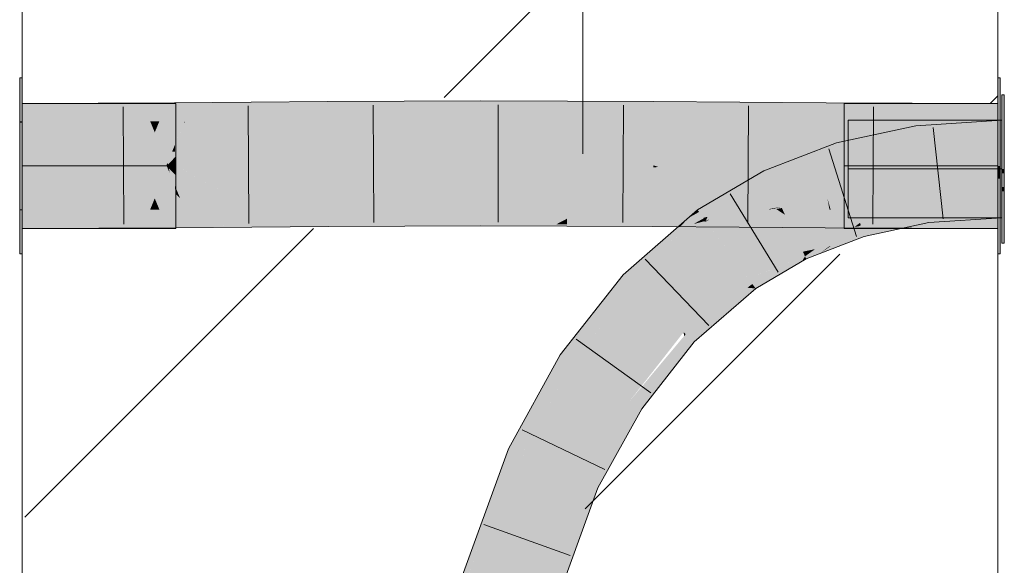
# Model space of a CAD drawing. Extents: x -620 to 3480, y 62 to 1107.
# Tile 234 of 244: x 182.87 to 185.4, y 875.94 to 877.34. Entities that reach past the tile are written whole.
import ezdxf
from ezdxf.lldxf.tags import DXFTag

# ---------------------------------------------------------------- set-up
doc = ezdxf.new("R2010")
doc.units = 0
doc.layers.get('0').update_dxf_attribs({"lineweight": 35})
doc.layers.add('E_Detail_Linie_Text_Bem', color=7, linetype='Continuous', lineweight=13)
for name, color, linetype, lineweight, true_color in [('E_Detail_Wandschraffur', 7, 'Continuous', 5, 0xc0c0c0), ('E_Leerrohr 25-A06G9GVN8I', 7, 'Continuous', 9, 0xff8000), ('E_Leerrohr 25-Shading', 7, 'Continuous', 9, 0xff8000), ('E_Leerrohr 32-A06G9GVS8I', 7, 'Continuous', 9, 0x00b300), ('E_Leerrohr 32-Shading', 7, 'Continuous', 9, 0x00b300)]:
    doc.layers.add(name, color=color, linetype=linetype, lineweight=lineweight, true_color=true_color)
tags = doc.linetypes.add('fein_strichliert', pattern=[4, 1, -2, 1]).pattern_tags.tags
tags[8:9] = [DXFTag(74, 4), DXFTag(75, 0), DXFTag(340, '0'), DXFTag(46, 0.0), DXFTag(50, 0.0), DXFTag(44, 0.0), DXFTag(45, 0.0)]
tags[6:7] = [DXFTag(74, 4), DXFTag(75, 0), DXFTag(340, '0'), DXFTag(46, 0.0), DXFTag(50, 0.0), DXFTag(44, 0.0), DXFTag(45, 0.0)]
tags[4:5] = [DXFTag(74, 4), DXFTag(75, 0), DXFTag(340, '0'), DXFTag(46, 0.0), DXFTag(50, 0.0), DXFTag(44, 0.0), DXFTag(45, 0.0)]
tags = doc.linetypes.add('STRICHPUNKT2-A06G9GVO8I', pattern=[12.7, 6.35, -3.175, 0, -3.175]).pattern_tags.tags
tags[10:11] = [DXFTag(74, 4), DXFTag(75, 0), DXFTag(340, '0'), DXFTag(46, 0.0), DXFTag(50, 0.0), DXFTag(44, 0.0), DXFTag(45, 0.0)]
tags[8:9] = [DXFTag(74, 4), DXFTag(75, 0), DXFTag(340, '0'), DXFTag(46, 0.0), DXFTag(50, 0.0), DXFTag(44, 0.0), DXFTag(45, 0.0)]
tags[6:7] = [DXFTag(74, 4), DXFTag(75, 0), DXFTag(340, '0'), DXFTag(46, 0.0), DXFTag(50, 0.0), DXFTag(44, 0.0), DXFTag(45, 0.0)]
tags[4:5] = [DXFTag(74, 4), DXFTag(75, 0), DXFTag(340, '0'), DXFTag(46, 0.0), DXFTag(50, 0.0), DXFTag(44, 0.0), DXFTag(45, 0.0)]

# ---------------------------------------------------------------- blocks, each defined once
blk = doc.blocks.new('Shading-A06G9GDP8I', base_point=(250.5309, 772.3447))
at = {"layer": 'E_Leerrohr 25-Shading', "color": 31, "true_color": 0xecb67f}
for points in [[(185.396, 877.1488), (185.39, 877.1488), (185.396, 877.0695), (185.39, 877.0698)], [(184.996, 876.9958), (185.39, 876.9588), (184.996, 877.0392), (185.39, 877.0838)], [(185.39, 877.0838), (184.996, 877.0838), (184.996, 877.0392)], [(185.39, 877.0698), (185.39, 876.9588), (185.396, 877.0695), (185.396, 876.9588)], [(185.39, 876.9588), (184.996, 876.9958), (185.183, 876.9684)], [(184.996, 876.9958), (184.996, 876.9772), (185.183, 876.9684)], [(184.996, 876.9772), (184.996, 876.9588), (185.39, 876.9588)], [(185.39, 876.8338), (185.39, 876.9588), (184.996, 876.9431), (185.1849, 876.9548)], [(185.39, 876.9588), (184.996, 876.9588), (184.996, 876.9512)], [(185.1849, 876.9548), (184.996, 876.9512), (184.996, 876.9431)], [(185.39, 876.8338), (184.996, 876.9431), (184.996, 876.8338)], [(185.396, 876.9478), (185.396, 876.9588), (185.39, 876.9478), (185.39, 876.9588)], [(185.396, 876.913), (185.396, 876.9478), (185.39, 876.9128), (185.39, 876.9478)], [(185.396, 876.9019), (185.396, 876.913), (185.39, 876.9019), (185.39, 876.9128)], [(185.396, 876.8336), (185.396, 876.9019), (185.39, 876.8336), (185.39, 876.9019)], [(185.39, 876.8336), (185.39, 876.7688), (185.396, 876.8336), (185.396, 876.7688)]]:
    blk.add_solid(points, dxfattribs=at)
at = {"layer": 'E_Leerrohr 25-Shading', "color": 43, "true_color": 0xd7ab7f}
for points in [[(185.1693, 877.0692), (184.9659, 877.0256), (184.9992, 876.9954), (184.9763, 876.9905)], [(185.1693, 877.0692), (184.9992, 876.9954), (185.1707, 877.059)], [(185.39, 877.0838), (185.1693, 877.0692), (185.2573, 877.0384), (185.1743, 877.0329)], [(185.39, 877.0838), (185.2573, 877.0384), (185.39, 877.0534)], [(184.9992, 876.9954), (185.1743, 877.0329), (185.1707, 877.059)], [(185.2573, 877.0384), (185.39, 877.0472), (185.39, 877.0534)], [(184.7803, 876.954), (184.7962, 876.921), (184.9659, 877.0256), (184.9763, 876.9905)], [(184.7574, 876.9059), (184.7803, 876.954), (184.6142, 876.8489), (184.6105, 876.8539)], [(184.796, 876.9213), (184.7803, 876.954), (184.7574, 876.9059)], [(184.7962, 876.921), (184.796, 876.9213), (184.7523, 876.8951), (184.7574, 876.9059)], [(184.7523, 876.8951), (184.7574, 876.9059), (184.6192, 876.8422), (184.6142, 876.8489)], [(184.6704, 876.8469), (184.7523, 876.8951), (184.6248, 876.8347), (184.6192, 876.8422)], [(185.39, 876.8704), (185.1982, 876.8577), (185.39, 876.8529), (185.2017, 876.8317)], [(184.5676, 876.813), (184.6192, 876.8422), (184.5874, 876.8338), (184.6142, 876.8489)], [(184.6248, 876.8347), (184.6192, 876.8422), (184.5692, 876.814)], [(184.6142, 876.8489), (184.6105, 876.8539), (184.5874, 876.8338)], [(184.6255, 876.8337), (184.667, 876.845), (184.6248, 876.8347), (184.6704, 876.8469)], [(184.6312, 876.8259), (184.6419, 876.8301), (184.6357, 876.8364), (184.667, 876.845)], [(185.0694, 876.8301), (185.0618, 876.8273), (185.1337, 876.8439), (185.0956, 876.8334)], [(185.134, 876.8404), (185.1337, 876.8439), (185.0956, 876.8334)], [(185.1337, 876.8439), (185.1345, 876.8345), (185.1956, 876.8572)], [(185.1345, 876.8345), (185.1369, 876.8087), (185.1956, 876.8572), (185.1982, 876.8577)], [(185.1982, 876.8577), (185.1345, 876.8068), (185.2017, 876.8317)], [(185.2017, 876.8317), (185.2031, 876.8215), (185.39, 876.8529), (185.39, 876.8338)], [(184.4463, 876.6627), (184.6323, 876.8245), (184.4382, 876.6703), (184.5042, 876.7422)], [(184.4817, 876.7418), (184.6262, 876.8231), (184.5127, 876.7688), (184.5972, 876.8163)], [(184.5042, 876.7422), (184.6323, 876.8245), (184.5276, 876.7676), (184.6262, 876.8231)], [(184.5972, 876.8163), (184.5563, 876.8068), (184.5127, 876.7688)], [(184.5563, 876.8068), (184.6255, 876.8337), (184.5618, 876.8098)], [(184.5563, 876.8068), (184.6001, 876.8179), (184.6255, 876.8337), (184.6263, 876.8326)], [(184.6001, 876.8179), (184.5563, 876.8068), (184.5972, 876.8163)], [(184.5676, 876.813), (184.5874, 876.8338), (184.5606, 876.8105)], [(184.5618, 876.8098), (184.6255, 876.8337), (184.5692, 876.814), (184.6248, 876.8347)], [(184.6262, 876.8231), (184.6312, 876.8259), (184.5972, 876.8163), (184.6001, 876.8179)], [(184.6001, 876.8179), (184.6312, 876.8259), (184.6263, 876.8326)], [(184.6357, 876.8364), (184.6255, 876.8337), (184.6263, 876.8326)], [(184.6262, 876.8231), (184.6323, 876.8245), (184.6312, 876.8259)], [(184.6312, 876.8259), (184.6357, 876.8364), (184.6263, 876.8326)], [(184.6312, 876.8259), (184.6323, 876.8245), (184.6419, 876.8301)], [(185.012, 876.81), (185.0264, 876.821), (184.9819, 876.8038)], [(185.025, 876.8127), (185.0282, 876.8149), (185.012, 876.81), (185.0264, 876.821)], [(185.0694, 876.8301), (185.0264, 876.821), (185.0282, 876.8149)], [(185.1345, 876.8345), (185.134, 876.8404), (185.0282, 876.8149), (185.0956, 876.8334)], [(185.1345, 876.8345), (185.0282, 876.8149), (185.0724, 876.8115)], [(185.0618, 876.8273), (185.0282, 876.8149), (185.0956, 876.8334)], [(185.0724, 876.8115), (185.1345, 876.8068), (185.1345, 876.8345), (185.1369, 876.8087)], [(185.1345, 876.8068), (185.2031, 876.8215), (185.2017, 876.8317)], [(184.5606, 876.8105), (184.5563, 876.8068), (184.5676, 876.813)], [(184.8728, 876.7617), (184.8799, 876.747), (184.9819, 876.8038), (184.9112, 876.7535)], [(184.9819, 876.8038), (184.9112, 876.7535), (185.012, 876.81), (184.9478, 876.761)], [(185.0282, 876.8149), (184.9225, 876.7418), (185.0334, 876.7971), (184.9925, 876.7688)], [(184.9514, 876.7617), (185.025, 876.8127), (184.9478, 876.761), (185.012, 876.81)], [(184.9925, 876.7688), (185.0368, 876.7858), (185.0334, 876.7971)], [(185.0724, 876.8115), (185.0282, 876.8149), (185.0334, 876.7971)], [(185.0368, 876.7858), (185.1345, 876.8068), (185.0334, 876.7971), (185.0724, 876.8115)], [(184.4197, 876.6878), (184.5042, 876.7422), (184.4817, 876.7418), (184.5276, 876.7676)], [(184.5042, 876.7422), (184.4197, 876.6878), (184.4382, 876.6703)], [(184.8856, 876.7352), (184.8799, 876.747), (184.7374, 876.6824), (184.7821, 876.7086)], [(184.8799, 876.747), (184.8728, 876.7617), (184.7821, 876.7086)], [(184.8799, 876.747), (184.8856, 876.7352), (184.9112, 876.7535)], [(184.9112, 876.7535), (184.8856, 876.7352), (184.9478, 876.761), (184.9244, 876.7432)], [(184.9225, 876.7418), (184.9244, 876.7432), (184.8887, 876.7287), (184.8856, 876.7352)], [(184.9244, 876.7432), (184.9225, 876.7418), (184.9247, 876.7432)], [(184.9244, 876.7432), (184.9247, 876.7432), (184.9478, 876.761), (184.9514, 876.7617)], [(184.8856, 876.7352), (184.7374, 876.6824), (184.7404, 876.6782)], [(184.8773, 876.722), (184.8856, 876.7352), (184.7424, 876.6755), (184.7776, 876.6927)], [(184.8773, 876.722), (184.7424, 876.6755), (184.7506, 876.6644)], [(184.7506, 876.6644), (184.7591, 876.6529), (184.8773, 876.722)], [(184.8856, 876.7352), (184.8773, 876.722), (184.8887, 876.7287)], [(184.7776, 876.6927), (184.7404, 876.6782), (184.7424, 876.6755)], [(184.4195, 876.6872), (184.4197, 876.6878), (184.2765, 876.4708), (184.2587, 876.4826)], [(184.2892, 876.4625), (184.4195, 876.6872), (184.2765, 876.4708)], [(184.4195, 876.6872), (184.2892, 876.4625), (184.3503, 876.5403), (184.35, 876.54)], [(184.4195, 876.6872), (184.3503, 876.5403), (184.419, 876.686)], [(184.3503, 876.5403), (184.3731, 876.5736), (184.419, 876.686)], [(184.3695, 876.5648), (184.4463, 876.6627), (184.4382, 876.6703)], [(184.4382, 876.6703), (184.4197, 876.6878), (184.416, 876.6362), (184.3731, 876.5736)], [(184.7374, 876.6824), (184.7086, 876.6574), (184.7404, 876.6782)], [(184.7424, 876.6755), (184.7404, 876.6782), (184.7186, 876.6565), (184.7086, 876.6574)], [(184.7506, 876.6644), (184.7424, 876.6755), (184.7379, 876.6548), (184.7186, 876.6565)], [(184.7379, 876.6548), (184.7591, 876.6529), (184.7506, 876.6644)], [(184.7186, 876.6565), (184.7086, 876.6574), (184.5746, 876.5411)], [(184.5799, 876.536), (184.7379, 876.6548), (184.5746, 876.5411), (184.7186, 876.6565)], [(184.7591, 876.6529), (184.7379, 876.6548), (184.6012, 876.5159), (184.5799, 876.536)], [(184.3731, 876.5736), (184.3695, 876.5648), (184.416, 876.6362)], [(184.35, 876.54), (184.3695, 876.5648), (184.3731, 876.5736)], [(184.5799, 876.536), (184.5746, 876.5411), (184.5757, 876.531)], [(184.5804, 876.4893), (184.5757, 876.531), (184.4492, 876.3569), (184.4368, 876.3651)], [(184.6012, 876.5159), (184.5799, 876.536), (184.5804, 876.4893), (184.5757, 876.531)], [(184.5804, 876.4893), (184.4492, 876.3569), (184.5473, 876.447), (184.4577, 876.3513)], [(184.2892, 876.4625), (184.2765, 876.4708), (184.1674, 876.2422)], [(184.1675, 876.2423), (184.2765, 876.4708), (184.1763, 876.2712), (184.2587, 876.4826)], [(184.1763, 876.2712), (184.2587, 876.4826), (184.2191, 876.4109)], [(184.4577, 876.3513), (184.4674, 876.345), (184.5473, 876.447)], [(184.1593, 876.2275), (184.1763, 876.2712), (184.204, 876.3837), (184.2191, 876.4109)], [(184.204, 876.3837), (184.1257, 876.2421), (184.1366, 876.2373)], [(184.1593, 876.2275), (184.204, 876.3837), (184.1366, 876.2373)], [(184.4368, 876.3651), (184.3577, 876.2225), (184.4492, 876.3569)], [(184.3518, 876.144), (184.4674, 876.345), (184.3318, 876.1527), (184.4205, 876.2927)], [(184.4674, 876.345), (184.3518, 876.144), (184.376, 876.1802)], [(184.4577, 876.3513), (184.4492, 876.3569), (184.3661, 876.2318), (184.3803, 876.2557)], [(184.4577, 876.3513), (184.3661, 876.2318), (184.4205, 876.2927)], [(184.4205, 876.2927), (184.4674, 876.345), (184.4577, 876.3513)], [(184.3318, 876.1527), (184.4205, 876.2927), (184.3215, 876.1572), (184.3661, 876.2318)], [(184.1674, 876.2422), (184.1675, 876.2423), (184.1593, 876.2275), (184.1763, 876.2712)], [(184.1593, 876.2275), (184.1366, 876.2373), (184.0136, 875.8285), (184.0325, 875.8983)], [(184.1366, 876.2373), (184.1257, 876.2421), (184.0325, 875.8983)], [(184.1102, 876.1995), (184.0325, 875.8983), (184.1257, 876.2421)], [(184.3803, 876.2557), (184.3577, 876.2225), (184.3661, 876.2318)], [(184.3661, 876.2318), (184.3577, 876.2225), (184.3215, 876.1572)], [(184.1102, 876.1995), (184.0125, 875.8774), (184.0325, 875.8983), (184.0093, 875.8596)], [(184.0978, 876.1655), (184.0208, 875.9195), (184.1102, 876.1995), (184.0151, 875.8861)], [(184.0978, 876.1655), (183.9784, 875.8386), (183.9941, 875.8341)], [(184.3518, 876.144), (184.3551, 876.1426), (184.376, 876.1802)], [(184.3318, 876.1527), (184.3215, 876.1572), (184.1835, 875.7797)], [(184.3518, 876.144), (184.3318, 876.1527), (184.1948, 875.7765), (184.1835, 875.7797)], [(184.1948, 875.7765), (184.2187, 875.7697), (184.3518, 876.144), (184.3551, 876.1426)]]:
    blk.add_solid(points, dxfattribs=at)
at = {"layer": 'E_Leerrohr 25-Shading', "color": 31, "true_color": 0xfabd7f}
for points in [[(185.1743, 877.0329), (185.1862, 876.9453), (185.39, 877.0472), (185.39, 876.9588)], [(185.1743, 877.0329), (184.9763, 876.9905), (185.123, 876.9318), (184.996, 876.9239)], [(185.1743, 877.0329), (185.123, 876.9318), (185.1862, 876.9453)], [(184.9763, 876.9905), (184.7962, 876.921), (184.996, 876.9239), (184.8047, 876.9033)], [(185.1862, 876.9453), (185.123, 876.9318), (185.1894, 876.9221)], [(185.39, 876.9588), (185.1862, 876.9453), (185.39, 876.9127), (185.1894, 876.9221)], [(184.7962, 876.921), (184.7523, 876.8951), (184.8047, 876.9033)], [(184.996, 876.9239), (184.8047, 876.9033), (184.9004, 876.8668), (184.8261, 876.8588)], [(184.996, 876.9239), (184.9004, 876.8668), (185.0013, 876.9057)], [(184.996, 876.9239), (185.0013, 876.9057), (185.123, 876.9318)], [(185.0013, 876.9057), (185.1982, 876.8577), (185.123, 876.9318)], [(185.123, 876.9318), (185.1982, 876.8577), (185.1894, 876.9221)], [(185.1894, 876.9221), (185.1982, 876.8577), (185.39, 876.9127), (185.39, 876.8704)], [(184.8012, 876.8549), (184.8114, 876.8564), (184.667, 876.845), (184.7523, 876.8951)], [(184.8047, 876.9033), (184.7523, 876.8951), (184.8261, 876.8588), (184.8114, 876.8564)], [(184.943, 876.8832), (185.0076, 876.8847), (184.9704, 876.8938)], [(185.0076, 876.8847), (185.0013, 876.9057), (184.9704, 876.8938)], [(185.0013, 876.9057), (185.042, 876.8796), (185.1982, 876.8577), (185.1946, 876.8573)], [(185.042, 876.8796), (185.0013, 876.9057), (185.0076, 876.8847)], [(184.8261, 876.8588), (184.8345, 876.8413), (184.9004, 876.8668)], [(184.8984, 876.866), (184.8345, 876.8413), (184.9819, 876.8038), (184.8728, 876.7617)], [(185.0264, 876.821), (184.9004, 876.8668), (184.972, 876.8112), (184.8984, 876.866)], [(184.943, 876.8832), (184.9004, 876.8668), (184.948, 876.8552)], [(184.9004, 876.8668), (185.0264, 876.821), (185.0216, 876.8372)], [(184.943, 876.8832), (184.9513, 876.8543), (185.0076, 876.8847), (185.018, 876.8492)], [(184.9513, 876.8543), (184.943, 876.8832), (184.948, 876.8552)], [(185.018, 876.8492), (185.095, 876.8457), (185.0076, 876.8847), (185.042, 876.8796)], [(185.042, 876.8796), (185.095, 876.8457), (185.1946, 876.8573)], [(184.8345, 876.8413), (184.8114, 876.8564), (184.6323, 876.8245), (184.6419, 876.8301)], [(184.8345, 876.8413), (184.6323, 876.8245), (184.6848, 876.7534)], [(184.6419, 876.8301), (184.8012, 876.8549), (184.667, 876.845)], [(184.8728, 876.7617), (184.8345, 876.8413), (184.7597, 876.7223), (184.6972, 876.7607)], [(184.8114, 876.8564), (184.8345, 876.8413), (184.8261, 876.8588)], [(185.0216, 876.8372), (185.018, 876.8492), (184.9513, 876.8543)], [(185.0216, 876.8372), (185.095, 876.8457), (185.018, 876.8492)], [(185.0694, 876.8301), (185.1337, 876.8439), (185.0216, 876.8372), (185.095, 876.8457)], [(185.1337, 876.8439), (185.1982, 876.8577), (185.095, 876.8457)], [(184.6323, 876.8245), (184.4463, 876.6627), (184.6229, 876.6996), (184.5105, 876.6019)], [(184.6323, 876.8245), (184.6229, 876.6996), (184.6638, 876.7818)], [(184.9819, 876.8038), (185.0264, 876.821), (184.972, 876.8112)], [(185.0216, 876.8372), (185.0264, 876.821), (185.0694, 876.8301)], [(184.6229, 876.6996), (184.6848, 876.7534), (184.6638, 876.7818)], [(184.7184, 876.7079), (184.6848, 876.7534), (184.6493, 876.6866), (184.6229, 876.6996)], [(184.7597, 876.7223), (184.6972, 876.7607), (184.7184, 876.7079), (184.6848, 876.7534)], [(184.8728, 876.7617), (184.7597, 876.7223), (184.7821, 876.7086)], [(184.7821, 876.7086), (184.7597, 876.7223), (184.7374, 876.6824), (184.7184, 876.7079)], [(184.6493, 876.6866), (184.6229, 876.6996), (184.5853, 876.6669)], [(184.7373, 876.6824), (184.7184, 876.7079), (184.6993, 876.662), (184.6493, 876.6866)], [(184.5105, 876.6019), (184.6493, 876.6866), (184.5853, 876.6669)], [(184.5105, 876.6019), (184.671, 876.6469), (184.6493, 876.6866), (184.6993, 876.662)], [(184.7086, 876.6574), (184.7374, 876.6824), (184.6993, 876.662), (184.7373, 876.6824)], [(184.4463, 876.6627), (184.3695, 876.5648), (184.363, 876.4138), (184.3238, 876.4397)], [(184.4463, 876.6627), (184.363, 876.4138), (184.5105, 876.6019)], [(184.671, 876.6469), (184.5105, 876.6019), (184.538, 876.5757)], [(184.5746, 876.5411), (184.7086, 876.6574), (184.538, 876.5757), (184.671, 876.6469)], [(184.671, 876.6469), (184.7086, 876.6574), (184.6993, 876.662)], [(184.363, 876.4138), (184.4368, 876.3651), (184.5105, 876.6019), (184.5746, 876.5411)], [(184.3695, 876.5648), (184.2892, 876.4625), (184.3238, 876.4397)], [(184.2892, 876.4625), (184.1593, 876.2275), (184.2701, 876.2459), (184.2404, 876.1923)], [(184.2892, 876.4625), (184.2701, 876.2459), (184.3238, 876.4397)], [(184.2701, 876.2459), (184.363, 876.4138), (184.3238, 876.4397)], [(184.363, 876.4138), (184.2701, 876.2459), (184.4368, 876.3651), (184.3577, 876.2225)], [(184.2701, 876.2459), (184.2404, 876.1923), (184.3577, 876.2225), (184.3215, 876.1572)], [(184.1593, 876.2275), (184.0136, 875.8285), (184.1625, 876.2261), (184.0704, 875.8122)], [(184.0704, 875.8122), (184.0986, 875.8041), (184.1625, 876.2261), (184.2404, 876.1923)], [(184.0986, 875.8041), (184.1835, 875.7797), (184.2404, 876.1923), (184.3215, 876.1572)]]:
    blk.add_solid(points, dxfattribs=at)
at = {"layer": 'E_Leerrohr 32-Shading', "color": 83, "true_color": 0x7fcb7f}
for points in [[(182.8798, 877.0808), (182.8798, 877.1918), (182.8738, 877.0808), (182.8738, 877.1918)], [(185.3858, 877.1918), (185.3798, 877.1918), (185.3858, 877.1434), (185.3798, 877.1436)], [(185.3858, 877.1434), (185.3798, 877.1436), (185.3858, 877.1097), (185.3798, 877.1097)], [(182.8798, 877.1268), (182.8798, 876.9668), (183.0298, 877.1268), (183.1898, 876.9668)], [(183.0298, 877.1268), (183.1898, 876.9668), (183.2523, 876.9692), (183.2498, 876.9668)], [(183.0298, 877.1268), (183.2523, 876.9692), (183.0948, 877.1268)], [(183.0948, 877.1268), (183.2198, 877.0018), (183.2738, 877.1268), (183.2738, 877.0558)], [(185.3798, 877.0327), (185.3798, 877.1268), (184.9858, 877.0698), (184.9858, 877.1268)], [(185.3798, 877.1097), (185.3798, 876.9668), (185.3858, 877.1097), (185.3858, 876.9668)], [(182.8738, 877.0808), (182.8738, 877.0778), (182.8798, 877.0808), (182.8798, 877.0778)], [(182.8738, 877.0778), (182.8738, 877.0128), (182.8798, 877.0778), (182.8798, 877.0128)], [(185.3798, 877.0327), (184.9858, 877.0698), (185.173, 877.0424)], [(184.9858, 877.0698), (184.9858, 877.0511), (185.173, 877.0424)], [(183.2738, 876.9973), (183.2738, 877.0558), (183.2389, 876.9827), (183.2198, 877.0018)], [(184.9858, 877.0511), (184.9858, 876.9668), (185.3798, 877.0327), (185.3798, 876.9668)], [(182.8738, 876.9668), (182.8798, 876.9668), (182.8738, 877.0128), (182.8798, 877.0128)], [(183.2738, 876.9908), (183.2738, 876.9973), (183.2523, 876.9692), (183.2389, 876.9827)], [(182.8798, 876.8558), (182.8798, 876.9668), (182.8738, 876.8558), (182.8738, 876.9668)], [(182.8798, 876.9668), (182.8798, 876.8068), (183.1898, 876.9668), (183.0298, 876.8068)], [(183.1898, 876.9668), (183.0298, 876.8068), (183.2523, 876.9643), (183.0948, 876.8068)], [(183.1898, 876.9668), (183.2523, 876.9643), (183.2498, 876.9668)], [(183.2498, 876.9668), (183.2548, 876.9668), (183.2523, 876.9692)], [(183.2523, 876.9643), (183.2548, 876.9668), (183.2498, 876.9668)], [(183.2523, 876.9692), (183.2548, 876.9668), (183.2738, 876.9908), (183.2738, 876.9668)], [(183.2738, 876.9668), (183.2548, 876.9668), (183.2738, 876.9427), (183.2523, 876.9643)], [(185.3798, 876.9668), (184.9858, 876.9668), (185.3798, 876.9395), (184.9858, 876.9318)], [(185.3858, 876.9453), (185.3858, 876.9668), (185.3798, 876.9453), (185.3798, 876.9668)], [(183.2389, 876.9508), (183.2198, 876.9318), (183.2738, 876.9363), (183.2738, 876.8777)], [(183.2738, 876.9427), (183.2523, 876.9643), (183.2738, 876.9363), (183.2389, 876.9508)], [(185.3858, 876.9343), (185.3858, 876.9453), (185.3798, 876.9343), (185.3798, 876.9453)], [(183.2738, 876.8777), (183.2198, 876.9318), (183.2738, 876.8094), (183.0957, 876.8077)], [(184.9858, 876.9318), (184.9858, 876.8068), (185.3798, 876.9395), (185.3798, 876.8068)], [(185.3798, 876.8936), (185.3858, 876.8936), (185.3798, 876.9343), (185.3858, 876.9343)], [(185.3798, 876.8936), (185.3798, 876.7418), (185.3858, 876.8936), (185.3858, 876.7418)], [(182.8738, 876.8558), (182.8738, 876.8527), (182.8798, 876.8558), (182.8798, 876.8527)], [(182.8738, 876.8527), (182.8738, 876.7418), (182.8798, 876.8527), (182.8798, 876.7418)], [(183.0957, 876.8077), (183.0948, 876.8068), (183.2738, 876.8094), (183.2738, 876.8068)]]:
    blk.add_solid(points, dxfattribs=at)
at = {"layer": 'E_Leerrohr 32-Shading', "color": 83, "true_color": 0x7fbd7f}
for points in [[(182.8798, 877.0799), (183.0298, 877.1271), (182.8798, 877.1268)], [(182.8798, 877.0799), (183.0753, 877.0803), (183.0298, 877.1271), (183.0752, 877.1084)], [(183.0752, 877.1084), (183.0751, 877.1272), (183.0298, 877.1271)], [(183.0751, 877.1272), (183.208, 877.0811), (183.0948, 877.1273)], [(183.0751, 877.1272), (183.0752, 877.1084), (183.208, 877.0811), (183.143, 877.0807)], [(183.0948, 877.1273), (183.2709, 877.0977), (183.2707, 877.1283)], [(183.0948, 877.1273), (183.208, 877.0811), (183.2709, 877.0977), (183.2317, 877.0812)], [(183.3448, 877.1288), (183.2707, 877.1283), (183.2709, 877.0977)], [(183.271, 877.0814), (183.3448, 877.1288), (183.2709, 877.0977)], [(183.3448, 877.1288), (183.271, 877.0814), (183.4098, 877.1293), (183.2967, 877.0816)], [(183.4665, 877.129), (183.4097, 877.1293), (183.4666, 877.1162), (183.3761, 877.1151)], [(183.4098, 877.1293), (183.4097, 877.1293), (183.4665, 877.1297), (183.4665, 877.129)], [(183.6625, 877.1281), (183.6625, 877.1312), (183.4665, 877.129), (183.4665, 877.1297)], [(183.4665, 877.129), (183.4666, 877.1162), (183.6625, 877.1281), (183.6626, 877.1187)], [(183.4666, 877.1162), (183.4668, 877.0828), (183.6626, 877.1187), (183.6628, 877.0843)], [(183.8588, 877.1268), (183.8588, 877.1323), (183.6625, 877.1281), (183.6625, 877.1312)], [(183.6625, 877.1281), (183.6626, 877.1187), (183.8588, 877.1268), (183.8588, 877.1207)], [(183.6626, 877.1187), (183.6628, 877.0843), (183.8588, 877.1207), (183.859, 877.0855)], [(184.0553, 877.1248), (184.0553, 877.1329), (183.8588, 877.1268), (183.8588, 877.1323)], [(183.8588, 877.1268), (183.8588, 877.1207), (184.0553, 877.1248), (184.0554, 877.1217)], [(184.0554, 877.1217), (183.8588, 877.1207), (184.0554, 877.0913), (183.859, 877.0903)], [(184.2767, 877.1213), (184.2767, 877.1326), (184.0553, 877.1248), (184.0553, 877.1329)], [(184.0553, 877.1248), (184.0554, 877.1217), (184.2767, 877.1213), (184.2767, 877.1212)], [(184.2767, 877.1212), (184.0554, 877.1217), (184.2766, 877.0908), (184.0554, 877.0913)], [(184.2767, 877.1213), (184.2766, 877.0908), (184.4978, 877.117), (184.4976, 877.0889)], [(184.4978, 877.117), (184.4978, 877.1315), (184.2767, 877.1213), (184.2767, 877.1326)], [(184.4978, 877.117), (184.6148, 877.1307), (184.4978, 877.1315)], [(184.4978, 877.117), (184.7186, 877.1122), (184.6148, 877.1307), (184.7187, 877.1254)], [(184.7187, 877.1254), (184.7187, 877.13), (184.6148, 877.1307)], [(184.7186, 877.1122), (184.9392, 877.1073), (184.7187, 877.1254), (184.9393, 877.114)], [(184.9393, 877.114), (184.9393, 877.1285), (184.7187, 877.1254), (184.7187, 877.13)], [(185.1596, 877.112), (185.1597, 877.1273), (184.9393, 877.1141), (184.9393, 877.1285)], [(185.3798, 877.1112), (185.3798, 877.1268), (185.1596, 877.112), (185.1597, 877.1273)], [(183.0752, 877.1084), (183.0753, 877.0803), (183.143, 877.0807)], [(183.2317, 877.0812), (183.271, 877.0814), (183.2709, 877.0977)], [(183.3761, 877.1151), (183.2967, 877.0816), (183.4666, 877.1162), (183.4668, 877.0828)], [(184.4978, 877.117), (184.4976, 877.0889), (184.7186, 877.1122), (184.7184, 877.0863)], [(184.7186, 877.1122), (184.7184, 877.0863), (184.9392, 877.1073), (184.9391, 877.0837)], [(184.9392, 877.1073), (184.9391, 877.0837), (185.1596, 877.1028), (185.1595, 877.0816)], [(184.9392, 877.1073), (185.1596, 877.1028), (184.9393, 877.114), (185.1596, 877.103)], [(184.9393, 877.114), (185.1596, 877.103), (184.9393, 877.1141), (185.1596, 877.112)], [(185.1596, 877.1028), (185.1595, 877.0816), (185.3798, 877.0992), (185.3798, 877.0808)], [(185.1596, 877.1028), (185.3798, 877.0992), (185.1596, 877.112), (185.3798, 877.1112)], [(183.859, 877.0903), (183.859, 877.0855), (184.0554, 877.0913), (184.0554, 877.0861)], [(184.0554, 877.0913), (184.0554, 877.0861), (184.2766, 877.0908), (184.2765, 877.0858)], [(184.4976, 877.0889), (184.2766, 877.0908), (184.4976, 877.0852), (184.2765, 877.0864)], [(184.2765, 877.0864), (184.2765, 877.0858), (184.4976, 877.0852), (184.4976, 877.0847)], [(184.7184, 877.0863), (184.4976, 877.0889), (184.7184, 877.0835), (184.4976, 877.0852)], [(184.4976, 877.0852), (184.4976, 877.0847), (184.7184, 877.0835), (184.7184, 877.0831)], [(184.7184, 877.0863), (184.7184, 877.0831), (184.9391, 877.0837), (184.9391, 877.0816)], [(184.9391, 877.0837), (184.9391, 877.0816), (185.1595, 877.0816), (185.1595, 877.0804)], [(185.1595, 877.0816), (185.1595, 877.0804), (185.3798, 877.0808), (185.3798, 877.0799)], [(182.8798, 876.8068), (183.0762, 876.8541), (182.8798, 876.8536)], [(182.8798, 876.8068), (183.0298, 876.8071), (183.0762, 876.8541), (183.0763, 876.8265)], [(183.0762, 876.8541), (183.0763, 876.8265), (183.143, 876.8544)], [(183.0763, 876.8265), (183.208, 876.8548), (183.143, 876.8544)], [(183.0763, 876.8265), (183.0764, 876.8072), (183.208, 876.8548), (183.0948, 876.8073)], [(183.208, 876.8548), (183.0948, 876.8073), (183.2725, 876.8383), (183.2727, 876.8083)], [(183.208, 876.8548), (183.2725, 876.8383), (183.2317, 876.8549)], [(183.2725, 876.8383), (183.2724, 876.8552), (183.2317, 876.8549)], [(183.2724, 876.8552), (183.3448, 876.8088), (183.2967, 876.8553), (183.4098, 876.8093)], [(183.3448, 876.8088), (183.2724, 876.8552), (183.2725, 876.8383)], [(183.2967, 876.8553), (183.2989, 876.8544), (183.4049, 876.8561)], [(183.4687, 876.8206), (183.4685, 876.8566), (183.3892, 876.8177), (183.2989, 876.8544)], [(183.2989, 876.8544), (183.4685, 876.8566), (183.4049, 876.8561)], [(183.6645, 876.8279), (183.6643, 876.858), (183.4687, 876.8206), (183.4685, 876.8566)], [(183.8601, 876.835), (183.86, 876.8592), (183.6645, 876.8279), (183.6643, 876.858)], [(184.0555, 876.8414), (184.0555, 876.8598), (183.8601, 876.835), (183.86, 876.8592)], [(183.8601, 876.835), (184.0555, 876.8199), (184.0555, 876.8414)], [(184.2758, 876.8588), (184.2758, 876.8595), (184.0555, 876.8596), (184.0555, 876.8598)], [(184.0555, 876.8414), (184.2758, 876.848), (184.0555, 876.8596), (184.2758, 876.8588)], [(184.0555, 876.8414), (184.0555, 876.8199), (184.2758, 876.848), (184.2757, 876.8314)], [(184.2758, 876.848), (184.2757, 876.8314), (184.4962, 876.8538), (184.4961, 876.8422)], [(184.4961, 876.8422), (184.2757, 876.8314), (184.4961, 876.8347), (184.2757, 876.8189)], [(184.4962, 876.8538), (184.4962, 876.8584), (184.2758, 876.848), (184.2758, 876.8595)], [(184.5834, 876.8408), (184.496, 876.8149), (184.7168, 876.8502), (184.7165, 876.8123)], [(184.4961, 876.8347), (184.496, 876.8149), (184.5834, 876.8408)], [(184.4962, 876.8538), (184.4961, 876.8422), (184.6391, 876.8574), (184.6054, 876.8474)], [(184.6054, 876.8474), (184.4961, 876.8422), (184.5834, 876.8408), (184.4961, 876.8347)], [(184.6391, 876.8574), (184.4962, 876.8584), (184.4962, 876.8538)], [(184.7168, 876.8527), (184.6054, 876.8474), (184.7168, 876.8502), (184.5834, 876.8408)], [(184.6391, 876.8574), (184.6054, 876.8474), (184.7168, 876.8569), (184.7168, 876.8527)], [(184.7168, 876.8502), (184.7165, 876.8123), (184.7926, 876.8555)], [(184.7926, 876.8555), (184.7165, 876.8123), (184.9377, 876.8553), (184.9374, 876.8096)], [(184.794, 876.8563), (184.7168, 876.8569), (184.7168, 876.8527)], [(184.7168, 876.8527), (184.7168, 876.8502), (184.794, 876.8563), (184.7926, 876.8555)], [(184.7926, 876.8555), (184.9377, 876.8553), (184.8036, 876.8563)], [(184.794, 876.8563), (184.7926, 876.8555), (184.8036, 876.8563)], [(185.1585, 876.8076), (185.1587, 876.8541), (184.9374, 876.8096), (184.9377, 876.8553)], [(185.3798, 876.8068), (185.3798, 876.8536), (185.1585, 876.8073), (185.1587, 876.8541)], [(183.0298, 876.8071), (183.0764, 876.8072), (183.0763, 876.8265)], [(183.2727, 876.8083), (183.3448, 876.8088), (183.2725, 876.8383)], [(183.4688, 876.8118), (183.4687, 876.8206), (183.4056, 876.811), (183.3892, 876.8177)], [(183.4688, 876.8118), (183.6646, 876.8143), (183.4687, 876.8206), (183.6645, 876.8279)], [(183.6646, 876.8143), (183.8602, 876.8163), (183.6645, 876.8279), (183.8601, 876.835)], [(183.6646, 876.8112), (183.8602, 876.8124), (183.6646, 876.8143), (183.8602, 876.8163)], [(183.8601, 876.835), (183.8602, 876.8163), (184.0555, 876.8199), (184.0046, 876.817)], [(183.8602, 876.8163), (183.8602, 876.8124), (184.0046, 876.817), (183.9244, 876.8126)], [(183.9244, 876.8126), (184.0555, 876.8129), (184.0046, 876.817), (184.0555, 876.8173)], [(184.0046, 876.817), (184.0555, 876.8173), (184.0555, 876.8199)], [(184.2757, 876.8314), (184.0555, 876.8199), (184.2477, 876.8168), (184.0555, 876.8173)], [(184.0555, 876.8129), (184.2757, 876.8126), (184.0555, 876.8173), (184.2757, 876.8167)], [(184.2757, 876.8314), (184.2477, 876.8168), (184.2757, 876.8189)], [(184.2477, 876.8168), (184.2757, 876.8167), (184.2757, 876.8189)], [(184.2757, 876.8189), (184.2757, 876.8167), (184.4961, 876.8347), (184.496, 876.8149)], [(184.2757, 876.8126), (184.496, 876.8115), (184.2757, 876.8167), (184.496, 876.8149)], [(183.4056, 876.811), (183.4098, 876.8093), (183.4688, 876.8118), (183.4688, 876.8097)], [(183.4688, 876.8097), (183.6646, 876.8112), (183.4688, 876.8118), (183.6646, 876.8143)], [(184.496, 876.8115), (184.7165, 876.81), (184.496, 876.8149), (184.7165, 876.8123)], [(184.7165, 876.81), (184.9374, 876.8085), (184.7165, 876.8123), (184.9374, 876.8096)], [(184.9374, 876.8085), (185.1585, 876.8073), (184.9374, 876.8096), (185.1585, 876.8076)]]:
    blk.add_solid(points, dxfattribs=at)
at = {"layer": 'E_Leerrohr 32-Shading', "color": 83, "true_color": 0x7fd57f}
for points in [[(183.0758, 876.9672), (183.0753, 877.0803), (182.8798, 876.9668), (182.8798, 877.0799)], [(183.0753, 877.0803), (183.0758, 876.9672), (183.143, 877.0807), (183.1898, 876.9678)], [(183.143, 877.0807), (183.2523, 876.9742), (183.208, 877.0811)], [(183.143, 877.0807), (183.1898, 876.9678), (183.2523, 876.9742), (183.2498, 876.9681)], [(183.208, 877.0811), (183.2198, 877.0525), (183.2317, 877.0812)], [(183.2198, 877.0525), (183.271, 877.0814), (183.2317, 877.0812)], [(183.2712, 877.0393), (183.271, 877.0814), (183.2388, 877.0067), (183.2198, 877.0525)], [(183.2849, 877.0531), (183.2967, 877.0816), (183.2712, 877.0393), (183.271, 877.0814)], [(183.2946, 877.0765), (183.2714, 877.0203), (183.2794, 877.0032), (183.2715, 877.0033)], [(183.2956, 877.0765), (183.2794, 877.0032), (183.4669, 877.0756), (183.4674, 877.0023)], [(183.2946, 877.0765), (183.2794, 877.0032), (183.2956, 877.0765)], [(183.2967, 877.0816), (183.2946, 877.0765), (183.2956, 877.0765)], [(183.4668, 877.0828), (183.2967, 877.0816), (183.4669, 877.0756), (183.2956, 877.0765)], [(183.6629, 877.0746), (183.6628, 877.0843), (183.4669, 877.0756), (183.4668, 877.0828)], [(183.4674, 877.0023), (183.6634, 877.0012), (183.4669, 877.0756), (183.6629, 877.0746)], [(183.8591, 877.0738), (183.859, 877.0855), (183.6629, 877.0746), (183.6628, 877.0843)], [(183.6634, 877.0012), (183.8594, 877.0004), (183.6629, 877.0746), (183.8591, 877.0738)], [(184.0554, 877.0734), (184.0554, 877.0861), (183.8591, 877.0738), (183.859, 877.0855)], [(183.8594, 877.0004), (184.0554, 877), (183.8591, 877.0738), (184.0554, 877.0734)], [(184.2765, 877.0736), (184.2765, 877.0858), (184.0554, 877.0734), (184.0554, 877.0861)], [(184.0554, 877), (184.2763, 877.0002), (184.0554, 877.0734), (184.2765, 877.0736)], [(184.2763, 877.0002), (184.4971, 877.001), (184.2765, 877.0736), (184.4975, 877.0744)], [(184.4975, 877.0744), (184.4976, 877.0847), (184.2765, 877.0736), (184.2765, 877.0858)], [(184.4971, 877.001), (184.7178, 877.0021), (184.4975, 877.0744), (184.7184, 877.0754)], [(184.7184, 877.0754), (184.7184, 877.0831), (184.4975, 877.0744), (184.4976, 877.0847)], [(184.7178, 877.0021), (184.9386, 877.0032), (184.7184, 877.0754), (184.939, 877.0765)], [(184.939, 877.0765), (184.9391, 877.0816), (184.7184, 877.0754), (184.7184, 877.0831)], [(184.9386, 877.0032), (185.1592, 877.004), (184.939, 877.0765), (185.1595, 877.0774)], [(185.1595, 877.0774), (185.1595, 877.0804), (184.939, 877.0765), (184.9391, 877.0816)], [(185.1592, 877.004), (185.3798, 877.0043), (185.1595, 877.0774), (185.3798, 877.0778)], [(185.3798, 877.0778), (185.3798, 877.0799), (185.1595, 877.0774), (185.1595, 877.0804)], [(183.2714, 877.0203), (183.2849, 877.0531), (183.2712, 877.0393)], [(183.2714, 877.0203), (183.2712, 877.0393), (183.2523, 876.9742), (183.2388, 877.0067)], [(183.2714, 877.0203), (183.2643, 877.0033), (183.2715, 877.0033)], [(183.2643, 877.0033), (183.2523, 876.9742), (183.2717, 876.9683), (183.2548, 876.9682)], [(183.2643, 877.0033), (183.2717, 876.9683), (183.2715, 877.0033)], [(183.2715, 877.0033), (183.2717, 876.9683), (183.2794, 877.0032)], [(183.2794, 877.0032), (183.2717, 876.9683), (183.4674, 877.0023), (183.4676, 876.9697)], [(183.4676, 876.9697), (183.6636, 876.9712), (183.4674, 877.0023), (183.6634, 877.0012)], [(183.6636, 876.9712), (183.8595, 876.9724), (183.6634, 877.0012), (183.8594, 877.0004)], [(183.8595, 876.9724), (184.0555, 876.9729), (183.8594, 877.0004), (184.0554, 877)], [(184.0555, 876.9729), (184.2762, 876.9726), (184.0554, 877), (184.2763, 877.0002)], [(184.2763, 877.0002), (184.2762, 876.9731), (184.4971, 877.001), (184.4969, 876.9728)], [(184.4971, 877.001), (184.4969, 876.9728), (184.7178, 877.0021), (184.7177, 876.9724)], [(184.7176, 876.97), (184.9384, 876.9684), (184.7178, 877.0021), (184.9386, 877.0032)], [(184.9384, 876.9684), (185.1591, 876.9672), (184.9386, 877.0032), (185.1592, 877.004)], [(185.1591, 876.9672), (185.3798, 876.9668), (185.1592, 877.004), (185.3798, 877.0043)], [(183.0762, 876.8541), (183.0758, 876.9672), (182.8798, 876.8536), (182.8798, 876.9668)], [(183.0758, 876.9672), (183.0762, 876.8541), (183.1898, 876.9678), (183.143, 876.8544)], [(183.1898, 876.9678), (183.143, 876.8544), (183.2523, 876.9622), (183.208, 876.8548)], [(183.1898, 876.9678), (183.2523, 876.9622), (183.2498, 876.9681)], [(183.2498, 876.9681), (183.2548, 876.9682), (183.2523, 876.9742)], [(183.2523, 876.9622), (183.2548, 876.9682), (183.2498, 876.9681)], [(183.2523, 876.9622), (183.2578, 876.9489), (183.2544, 876.9672), (183.255, 876.9672)], [(183.255, 876.9672), (183.2548, 876.9682), (183.2544, 876.9672)], [(183.2717, 876.9672), (183.2717, 876.9683), (183.255, 876.9672), (183.2548, 876.9682)], [(183.272, 876.9146), (183.2717, 876.9672), (183.2578, 876.9489), (183.255, 876.9672)], [(183.4676, 876.9697), (183.2717, 876.9683), (183.4677, 876.9677), (183.2736, 876.9672)], [(183.2719, 876.9672), (183.2717, 876.9683), (183.2717, 876.9672)], [(183.2736, 876.9672), (183.2717, 876.9683), (183.2719, 876.9672)], [(183.2717, 876.9672), (183.272, 876.9146), (183.2866, 876.9008), (183.2778, 876.9008)], [(183.2717, 876.9672), (183.2866, 876.9008), (183.2719, 876.9672)], [(183.3936, 876.9002), (183.2736, 876.9672), (183.2866, 876.9008), (183.2719, 876.9672)], [(183.4677, 876.9647), (183.4677, 876.9677), (183.2764, 876.9657), (183.2736, 876.9672)], [(183.6636, 876.9681), (183.6636, 876.9712), (183.4677, 876.9677), (183.4676, 876.9697)], [(183.6636, 876.9681), (183.4677, 876.9677), (183.6636, 876.9636), (183.4677, 876.9647)], [(183.8595, 876.9684), (183.8595, 876.9724), (183.6636, 876.9681), (183.6636, 876.9712)], [(183.8595, 876.9684), (183.6636, 876.9681), (183.8595, 876.9628), (183.6636, 876.9636)], [(184.0555, 876.9713), (184.0555, 876.9729), (183.8595, 876.9713), (183.8595, 876.9724)], [(183.8595, 876.9684), (184.0555, 876.9686), (183.8595, 876.9713), (184.0555, 876.9713)], [(184.0555, 876.9686), (183.8595, 876.9684), (184.0555, 876.9624), (183.8595, 876.9628)], [(184.2762, 876.9709), (184.2762, 876.9726), (184.0555, 876.9713), (184.0555, 876.9729)], [(184.0555, 876.9686), (184.2762, 876.9685), (184.0555, 876.9713), (184.2762, 876.9709)], [(184.2762, 876.9685), (184.0555, 876.9686), (184.2761, 876.9626), (184.0555, 876.9624)], [(184.4969, 876.9681), (184.2762, 876.9685), (184.4969, 876.9634), (184.2761, 876.9626)], [(184.2762, 876.9731), (184.2762, 876.9726), (184.4969, 876.9728), (184.4969, 876.9715)], [(184.4969, 876.9701), (184.4969, 876.9715), (184.2762, 876.9709), (184.2762, 876.9726)], [(184.2762, 876.9685), (184.4969, 876.9681), (184.2762, 876.9709), (184.4969, 876.9701)], [(184.4969, 876.9728), (184.4969, 876.9715), (184.7177, 876.9724), (184.7176, 876.97)], [(184.7176, 876.9691), (184.7176, 876.97), (184.4969, 876.9701), (184.4969, 876.9715)], [(184.4969, 876.9681), (184.7176, 876.9677), (184.4969, 876.9701), (184.7176, 876.9691)], [(184.7176, 876.9677), (184.4969, 876.9681), (184.7176, 876.9645), (184.5119, 876.9635)], [(184.5119, 876.9635), (184.4969, 876.9681), (184.4969, 876.9634)], [(184.9384, 876.9673), (184.9384, 876.9684), (184.7176, 876.9677), (184.7176, 876.97)], [(184.7176, 876.9677), (184.7176, 876.9645), (184.9384, 876.9673), (184.9383, 876.9656)], [(184.938, 876.9064), (185.1589, 876.9131), (184.9384, 876.9673), (185.1591, 876.9669)], [(185.1591, 876.9669), (185.1591, 876.9672), (184.9384, 876.9673), (184.9384, 876.9684)], [(185.3798, 876.9202), (185.3798, 876.9668), (185.1589, 876.9131), (185.1591, 876.9672)], [(183.2648, 876.9038), (183.2578, 876.9489), (183.2389, 876.9296), (183.2523, 876.9622)], [(183.272, 876.9146), (183.2578, 876.9489), (183.2722, 876.8965), (183.2648, 876.9038)], [(183.4682, 876.8998), (183.4677, 876.9647), (183.3936, 876.9002), (183.2764, 876.9657)], [(183.4677, 876.9647), (183.4682, 876.8998), (183.6636, 876.9636), (183.6641, 876.8988)], [(183.6636, 876.9636), (183.6641, 876.8988), (183.8595, 876.9628), (183.8598, 876.8979)], [(183.8595, 876.9628), (183.8598, 876.8979), (184.0555, 876.9624), (184.0555, 876.8976)], [(184.0555, 876.9624), (184.0555, 876.8976), (184.2761, 876.9626), (184.2759, 876.8978)], [(184.2761, 876.9626), (184.2759, 876.8978), (184.4969, 876.9634), (184.4965, 876.8986)], [(184.7171, 876.8999), (184.5119, 876.9635), (184.4965, 876.8986), (184.4969, 876.9634)], [(184.5119, 876.9635), (184.7171, 876.8999), (184.7176, 876.9645)], [(184.7176, 876.9645), (184.7171, 876.8999), (184.9383, 876.9656), (184.938, 876.9064)], [(183.2198, 876.8835), (183.2724, 876.8552), (183.2389, 876.9296), (183.2648, 876.9038)], [(185.1589, 876.9108), (185.1587, 876.8541), (185.3798, 876.9202), (185.3798, 876.8536)], [(185.1589, 876.9108), (185.3798, 876.9202), (185.1904, 876.9141)], [(183.2648, 876.9038), (183.2724, 876.8552), (183.2722, 876.8965)], [(183.272, 876.9146), (183.2722, 876.8965), (183.2847, 876.8841)], [(183.2722, 876.8965), (183.2724, 876.8552), (183.2847, 876.8841), (183.2967, 876.8553)], [(183.2778, 876.9008), (183.2967, 876.8553), (183.2866, 876.9008)], [(183.2967, 876.8553), (183.4685, 876.8585), (183.2866, 876.9008), (183.3936, 876.9002)], [(183.3936, 876.9002), (183.4685, 876.8585), (183.4682, 876.8998)], [(183.4682, 876.8998), (183.4685, 876.8585), (183.6641, 876.8988), (183.6643, 876.8657)], [(183.6641, 876.8988), (183.6643, 876.8657), (183.8598, 876.8979), (183.86, 876.8727)], [(183.8598, 876.8979), (183.86, 876.8727), (184.0555, 876.8976), (184.0555, 876.8795)], [(184.0555, 876.8976), (184.0555, 876.8795), (184.2759, 876.8978), (184.2759, 876.8866)], [(184.2758, 876.8595), (184.4962, 876.8584), (184.2759, 876.8866), (184.4964, 876.8934)], [(184.2759, 876.8978), (184.2759, 876.8866), (184.4965, 876.8986), (184.4964, 876.8934)], [(184.4964, 876.8934), (184.4962, 876.8584), (184.7169, 876.8654), (184.6391, 876.8574)], [(184.4964, 876.8934), (184.7169, 876.8654), (184.7171, 876.8999)], [(184.4965, 876.8986), (184.4964, 876.8934), (184.707, 876.8996)], [(184.7171, 876.8999), (184.4965, 876.8986), (184.707, 876.8996)], [(184.7171, 876.8999), (184.7169, 876.8654), (184.938, 876.9064), (184.9379, 876.888)], [(185.1589, 876.9108), (184.9377, 876.8553), (185.1587, 876.8541)], [(185.1589, 876.9108), (185.0045, 876.8949), (184.9377, 876.8553), (184.9378, 876.8826)], [(185.0045, 876.8949), (184.9379, 876.888), (184.9378, 876.8826)], [(184.938, 876.9064), (184.9379, 876.888), (185.1589, 876.9131), (185.1589, 876.9108)], [(185.1589, 876.9131), (185.1589, 876.9108), (185.1904, 876.9141)], [(183.2198, 876.8835), (183.208, 876.8548), (183.2317, 876.8549)], [(183.2724, 876.8552), (183.2198, 876.8835), (183.2317, 876.8549)], [(183.6643, 876.8657), (183.6643, 876.8653), (183.86, 876.8727), (183.86, 876.8635)], [(183.86, 876.8727), (183.86, 876.8635), (184.0555, 876.8795), (184.0555, 876.8617)], [(184.0555, 876.8795), (184.0555, 876.8617), (184.2759, 876.8866), (184.2758, 876.86)], [(184.9379, 876.888), (184.7169, 876.8654), (184.794, 876.8563), (184.7168, 876.8569)], [(184.9379, 876.888), (184.794, 876.8563), (184.9378, 876.8826)], [(184.9378, 876.8826), (184.8247, 876.8619), (184.9377, 876.8553), (184.8036, 876.8563)], [(183.4685, 876.8585), (183.2967, 876.8553), (183.4049, 876.8561)], [(183.4049, 876.8561), (183.4685, 876.8566), (183.4685, 876.8585)], [(183.4685, 876.8566), (183.6643, 876.858), (183.4685, 876.8585), (183.6643, 876.8657)], [(183.6643, 876.8653), (183.6643, 876.858), (183.86, 876.8635), (183.86, 876.8592)], [(183.86, 876.8635), (183.86, 876.8592), (184.0555, 876.8617), (184.0555, 876.8598)], [(184.0555, 876.8617), (184.0555, 876.8598), (184.2758, 876.86), (184.2758, 876.8595)], [(184.6391, 876.8574), (184.7168, 876.8569), (184.7169, 876.8654)], [(184.8247, 876.8619), (184.794, 876.8563), (184.8036, 876.8563)]]:
    blk.add_solid(points, dxfattribs=at)
blk = doc.blocks.new('Referenz-A06G9GVT8I')
at = {"layer": 'E_Detail_Linie_Text_Bem', "color": 0, "linetype": 'Continuous', "ltscale": 0.13}
blk.add_line((184.3166, 876.9976), (184.3166, 878.6457), dxfattribs=at)
at = {"layer": 'E_Detail_Linie_Text_Bem', "linetype": 'Continuous', "ltscale": 0.13}
for p, q in [((182.8798, 866.1667), (182.8798, 877.9667)), ((185.3798, 877.9667), (185.3798, 837.9667))]:
    blk.add_line(p, q, dxfattribs=at)
at = {"layer": 'E_Detail_Wandschraffur', "linetype": 'ByBlock', "ltscale": 0.13}
for p, q in [((183.9612, 877.1419), (184.786, 877.9667)), ((182.8869, 876.0675), (183.6261, 876.8068))]:
    blk.add_line(p, q, dxfattribs=at)
at = {"layer": 'E_Detail_Wandschraffur', "linetype": 'fein_strichliert', "ltscale": 0.13}
for p, q in [((185.3605, 877.127), (185.3798, 877.1463)), ((184.3222, 876.0887), (184.9746, 876.7411))]:
    blk.add_line(p, q, dxfattribs=at)
at = {"layer": 'E_Leerrohr 25-A06G9GVN8I', "linetype": 'Continuous', "ltscale": 0.13}
for p, q in [((185.396, 877.1488), (185.39, 877.1488)), ((185.39, 877.1488), (185.39, 877.0375)), ((185.396, 877.1488), (185.396, 877.0375)), ((184.9659, 877.0256), (185.1693, 877.0692)), ((185.39, 877.0838), (184.996, 877.0838)), ((184.996, 877.0838), (184.996, 877.0106)), ((185.1693, 877.0692), (185.39, 877.0838)), ((185.39, 877.0838), (185.39, 877.0106)), ((185.39, 876.8338), (185.39, 877.0838)), ((185.2391, 876.8311), (185.2135, 877.0648)), ((184.7803, 876.954), (184.9659, 877.0256)), ((185.39, 877.0375), (185.39, 876.8801)), ((185.396, 877.0375), (185.396, 876.8801)), ((185.0174, 876.7862), (184.9466, 877.0103)), ((184.996, 877.0106), (184.996, 876.907)), ((185.39, 877.0106), (185.39, 876.907)), ((184.6105, 876.854), (184.7803, 876.954)), ((184.8164, 876.6945), (184.694, 876.8951)), ((184.996, 876.907), (184.996, 876.8338)), ((185.39, 876.907), (185.39, 876.8338)), ((185.39, 876.8801), (185.39, 876.7688)), ((185.396, 876.8801), (185.396, 876.7688)), ((184.4197, 876.6878), (184.6105, 876.854)), ((184.996, 876.8338), (185.39, 876.8338)), ((185.0368, 876.7859), (185.2031, 876.8215)), ((185.2031, 876.8215), (185.39, 876.8338)), ((184.8887, 876.7287), (185.0368, 876.7859)), ((185.39, 876.7688), (185.396, 876.7688)), ((184.6391, 876.5582), (184.4764, 876.7278)), ((184.7591, 876.6529), (184.8887, 876.7287)), ((184.2587, 876.4826), (184.4197, 876.6878)), ((184.6012, 876.5159), (184.7591, 876.6529)), ((184.4905, 876.3861), (184.2993, 876.5228)), ((184.4674, 876.345), (184.6012, 876.5159)), ((184.1257, 876.2421), (184.2587, 876.4826)), ((184.3551, 876.1426), (184.4674, 876.345)), ((184.3729, 876.1895), (184.161, 876.291)), ((183.9784, 875.8386), (184.1257, 876.2421)), ((184.2187, 875.7696), (184.3551, 876.1426)), ((184.2839, 875.9689), (184.063, 876.049))]:
    blk.add_line(p, q, dxfattribs=at)
at = {"layer": 'E_Leerrohr 25-A06G9GVN8I', "linetype": 'STRICHPUNKT2-A06G9GVO8I', "lineweight": 5, "ltscale": 0.13}
blk.add_line((185.39, 876.9588), (184.996, 876.9588), dxfattribs=at)
at = {"layer": 'E_Leerrohr 32-A06G9GVS8I', "linetype": 'Continuous', "ltscale": 0.13}
for p, q in [((182.8798, 877.1918), (182.8738, 877.1918)), ((182.8738, 877.06), (182.8738, 877.1918)), ((182.8798, 877.06), (182.8798, 877.1918)), ((185.3858, 877.1918), (185.3798, 877.1918)), ((185.3798, 877.1918), (185.3798, 877.06)), ((185.3858, 877.1918), (185.3858, 877.06)), ((183.0751, 877.1272), (182.8798, 877.1268)), ((183.2738, 877.1268), (182.8798, 877.1268)), ((182.8798, 877.033), (182.8798, 877.1268)), ((182.8798, 877.1268), (182.8798, 876.8068)), ((183.2707, 877.1283), (183.0751, 877.1272)), ((183.1391, 877.118), (183.1406, 876.8172)), ((183.4665, 877.1297), (183.2707, 877.1283)), ((183.2738, 877.033), (183.2738, 877.1268)), ((183.4587, 877.1201), (183.461, 876.8193)), ((183.6625, 877.1312), (183.4665, 877.1297)), ((183.8588, 877.1323), (183.6625, 877.1312)), ((183.779, 877.1223), (183.7807, 876.8215)), ((184.0553, 877.1329), (183.8588, 877.1323)), ((184.2767, 877.1326), (184.0553, 877.1329)), ((184.0999, 877.1233), (184.0998, 876.8225)), ((184.4978, 877.1315), (184.2767, 877.1326)), ((184.4206, 877.1223), (184.4191, 876.8215)), ((184.7187, 877.13), (184.4978, 877.1315)), ((184.9394, 877.1284), (184.7187, 877.13)), ((184.7409, 877.1202), (184.7388, 876.8194)), ((185.1597, 877.1273), (184.9394, 877.1284)), ((185.3798, 877.1268), (184.9858, 877.1268)), ((184.9858, 877.1268), (184.9858, 877.033)), ((185.0606, 877.1182), (185.0591, 876.8174)), ((185.3798, 877.1268), (185.1597, 877.1273)), ((185.3798, 877.1268), (185.3798, 877.033)), ((185.3798, 877.1268), (185.3798, 876.8068)), ((182.8738, 876.8736), (182.8738, 877.06)), ((182.8798, 876.8736), (182.8798, 877.06)), ((185.3798, 877.06), (185.3798, 876.8736)), ((185.3858, 877.06), (185.3858, 876.8736)), ((182.8798, 876.9005), (182.8798, 877.033)), ((183.2738, 876.9005), (183.2738, 877.033)), ((184.9858, 877.033), (184.9858, 876.9005)), ((185.3798, 877.033), (185.3798, 876.9005)), ((182.8798, 876.8068), (182.8798, 876.9005)), ((183.2738, 876.8068), (183.2738, 876.9005)), ((184.9858, 876.9005), (184.9858, 876.8068)), ((185.3798, 876.9005), (185.3798, 876.8068)), ((182.8738, 876.7418), (182.8738, 876.8736)), ((182.8798, 876.7418), (182.8798, 876.8736)), ((185.3798, 876.8736), (185.3798, 876.7418)), ((185.3858, 876.8736), (185.3858, 876.7418)), ((183.0764, 876.8072), (182.8798, 876.8068)), ((182.8798, 876.8068), (183.2738, 876.8068)), ((183.2727, 876.8083), (183.0764, 876.8072)), ((183.4688, 876.8097), (183.2727, 876.8083)), ((183.6646, 876.8112), (183.4688, 876.8097)), ((183.8602, 876.8124), (183.6646, 876.8112)), ((184.0555, 876.8129), (183.8602, 876.8124)), ((184.2757, 876.8126), (184.0555, 876.8129)), ((184.496, 876.8115), (184.2757, 876.8126)), ((184.7165, 876.81), (184.496, 876.8115)), ((184.9374, 876.8085), (184.7165, 876.81)), ((185.1585, 876.8073), (184.9374, 876.8085)), ((184.9858, 876.8068), (185.3798, 876.8068)), ((185.3798, 876.8068), (185.1585, 876.8073)), ((182.8738, 876.7418), (182.8798, 876.7418)), ((185.3798, 876.7418), (185.3858, 876.7418))]:
    blk.add_line(p, q, dxfattribs=at)
at = {"layer": 'E_Leerrohr 32-A06G9GVS8I', "linetype": 'STRICHPUNKT2-A06G9GVO8I', "lineweight": 5, "ltscale": 0.13}
for p, q in [((182.8798, 876.9668), (183.2738, 876.9668)), ((185.3798, 876.9668), (184.9858, 876.9668))]:
    blk.add_line(p, q, dxfattribs=at)

msp = doc.modelspace()

# ---------------------------------------------------------------- block references
at = {"color": 8, "lineweight": 25, "ltscale": 0.25, "true_color": 0x808080}
msp.add_blockref('Referenz-A06G9GVT8I', (0, 0), dxfattribs=at)
msp.add_blockref('Shading-A06G9GDP8I', (250.5309, 772.3447))

doc.saveas('drawing.dxf')
